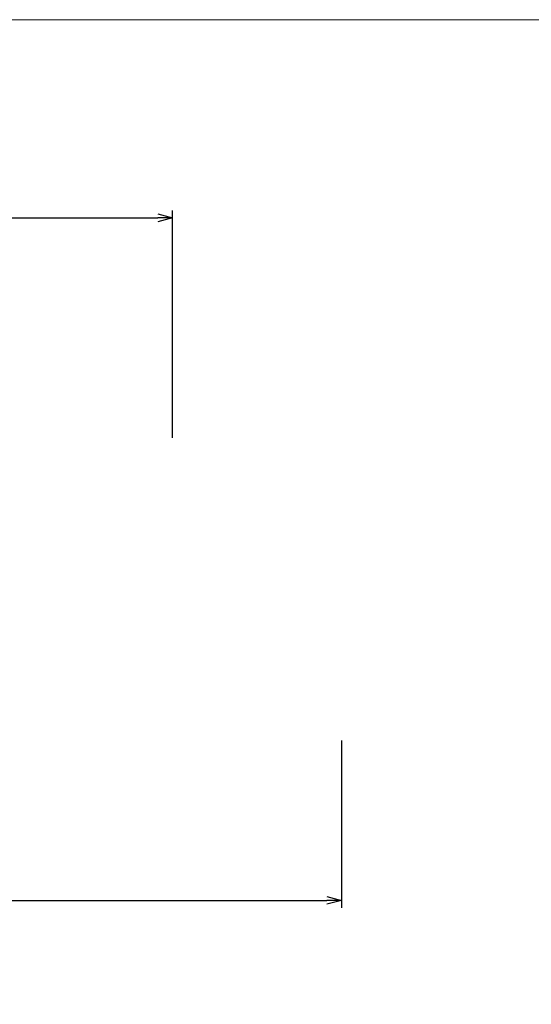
# Model space of a CAD drawing. Extents: x 23 to 884, y 6 to 258.
# Tile 7 of 11: x 189 to 241, y 157 to 258. Entities that reach past the tile are written whole.
import ezdxf

# ---------------------------------------------------------------- set-up
doc = ezdxf.new("R2010")
doc.units = 0
doc.header["$MEASUREMENT"] = 0
doc.linetypes.add('Wisdot7', pattern=[0.2875, 0.125, -0.05, 0.0625, -0.05])
doc.layers.add('B_ANNO_DIM', color=7, linetype='Continuous', lineweight=18)
doc.layers.add('B_ANNO_TEXT', color=7, linetype='Continuous', lineweight=18)
doc.layers.add('B_ANNO_NOPLOT', color=47, linetype='Continuous', lineweight=18, plot=False)
doc.styles.get("Standard").update_dxf_attribs({"font": 'calibri.ttf'})
doc.dimstyles.get("Standard").update_dxf_attribs({"dimtxt": 0.0625, "dimasz": 0.0625, "dimexe": 0.03125, "dimexo": 0.03125, "dimgap": 0.03125, "dimtad": 1, "dimdec": 3, "dimzin": 3, "dimdsep": 46, "dimlunit": 4, "dimtxsty": 'Standard', "dimblk": 'OPEN30', "dimcen": 0.03125, "dimaunit": 1, "dimadec": 0, "dimazin": 3, "dimtfac": 0.75, "dimtdec": 3, "dimtofl": 0, "dimtmove": 0, "dimatfit": 3, "dimldrblk": 'OPEN30', "dimfxl": 1, "dimtfill": 1, "dimfrac": 1, "dimtolj": 1, "dimtzin": 0, "dimarcsym": 0})

# ---------------------------------------------------------------- blocks, each defined once
blk = doc.blocks.new('*U65')
at = {"layer": 'B_ANNO_NOPLOT', "flags": 128}
blk.add_lwpolyline([(15.35, -307.15), (15.35, -55.15), (339.28, -55.15), (339.28, -68.3), (393.35, -68.3), (393.35, -266.65), (331.92, -266.65), (331.92, -307.15)], close=True, dxfattribs=at)
blk = doc.blocks.new('_Open30')
at = {"color": 0, "linetype": 'ByBlock', "lineweight": -2}
for p, q in [((-1, 0.268), (0, 0)), ((0, 0), (-1, -0.268)), ((0, 0), (-1, 0))]:
    blk.add_line(p, q, dxfattribs=at)
blk = doc.blocks.new('*D17')
at = {"layer": 'B_ANNO_DIM', "color": 0, "lineweight": -2, "transparency": 16777216}
for p, q in [((46.72, 183.76), (46.72, 167.01)), ((222, 184.13), (222, 167.01)), ((48.22, 167.76), (220.5, 167.76))]:
    blk.add_line(p, q, dxfattribs=at)
at = {"layer": 'Defpoints', "color": 0, "transparency": 16777216}
for p in [(222, 184.88), (46.72, 184.51), (222, 167.76)]:
    blk.add_point(p, dxfattribs=at)
at = {"layer": 'B_ANNO_DIM', "color": 0, "lineweight": -2, "transparency": 16777216, "xscale": 1.5, "yscale": 1.5, "zscale": 1.5, "rotation": 180}
blk.add_blockref('_Open30', (46.72, 167.76), dxfattribs=at)
at = {"layer": 'B_ANNO_DIM', "color": 0, "lineweight": -2, "transparency": 16777216, "xscale": 1.5, "yscale": 1.5, "zscale": 1.5}
blk.add_blockref('_Open30', (222, 167.76), dxfattribs=at)
at = {"layer": 'B_ANNO_DIM', "color": 0, "transparency": 16777216, "insert": (134.36, 169.27), "char_height": 1.5, "attachment_point": 5, "bg_fill": 3, "box_fill_scale": 1.25, "bg_fill_color": 256, "bg_fill_true_color": 13158600, "bg_fill_transparency": 0}
blk.add_mtext('\\A1;GIRDER LENGTH = "L"', dxfattribs=at)
blk = doc.blocks.new('*D16')
at = {"layer": 'B_ANNO_DIM', "color": 0, "lineweight": -2, "transparency": 16777216}
for p, q in [((93.36, 215.16), (93.36, 238.45)), ((204.69, 215.16), (204.69, 238.45)), ((94.86, 237.7), (203.19, 237.7))]:
    blk.add_line(p, q, dxfattribs=at)
at = {"layer": 'Defpoints', "color": 0, "transparency": 16777216}
for p in [(204.69, 237.7), (93.36, 214.41), (204.69, 214.41)]:
    blk.add_point(p, dxfattribs=at)
at = {"layer": 'B_ANNO_DIM', "color": 0, "lineweight": -2, "transparency": 16777216, "xscale": 1.5, "yscale": 1.5, "zscale": 1.5, "rotation": 180}
blk.add_blockref('_Open30', (93.36, 237.7), dxfattribs=at)
at = {"layer": 'B_ANNO_DIM', "color": 0, "lineweight": -2, "transparency": 16777216, "xscale": 1.5, "yscale": 1.5, "zscale": 1.5}
blk.add_blockref('_Open30', (204.69, 237.7), dxfattribs=at)
blk = doc.blocks.new('*U138')
at = {"layer": 'B_ANNO_NOPLOT', "flags": 128}
blk.add_lwpolyline([(15.35, -307.15), (15.35, -55.15), (339.28, -55.15), (339.28, -68.3), (393.35, -68.3), (393.35, -266.65), (331.92, -266.65), (331.92, -307.15)], close=True, dxfattribs=at)
blk = doc.blocks.new('*U46')
at = {"layer": 'B_ANNO_NOPLOT', "flags": 128}
blk.add_lwpolyline([(22.5055, -324.5589), (22.5055, -72.5589), (346.4331, -72.5589), (346.4331, -85.7037), (400.5055, -85.7037), (400.5055, -284.0592), (339.0762, -284.0592), (339.0762, -324.5589)], close=True, dxfattribs=at)
at = {"layer": 'B_ANNO_TEXT'}
for tag, p in [('BN2', (271.4017, -121.9246)), ('BN3', (271.3917, -124.4304))]:
    blk.add_attdef(tag, p, '', height=1.5, dxfattribs=at)
blk.add_attdef('BN4', (269.9976, -140.0074), '', height=1.5, rotation=90, dxfattribs=at)
blk = doc.blocks.new('INS_G28_BASE')
at = {"layer": 'B_ANNO_TEXT'}
for tag, p in [('SP', (147.202, 238.4199)), ('BN', (178.9481, 158.8115)), ('ML', (212.0096, 158.7097)), ('SN', (83.1221, 134.9383)), ('PF', (93.1929, 134.9796)), ('AH1', (348.4352, 56.8925))]:
    blk.add_attdef(tag, p, '', height=1.5, dxfattribs=at)
blk.add_attdef('ET', (311.0327, 119.6896), '', height=1.5, rotation=90, dxfattribs=at)
at = {"layer": 'B_ANNO_DIM'}
for base, p1, p2, text, picture, middle in [((204.6908, 237.697), (93.3569, 214.4148), (204.6908, 214.4148), ' ', '*D16', (149.0239, 237.697)), ((221.9958, 167.7553), (46.7176, 184.5131), (221.9958, 184.8833), 'GIRDER LENGTH = "L"', '*D17', (134.3567, 169.2726))]:
    dim = blk.add_linear_dim(base=base, p1=p1, p2=p2, text=text, dimstyle='Standard', override={"dimscale": 24}, dxfattribs=at)
    dim.commit()
    dim.dimension.update_dxf_attribs({"geometry": picture, "text_midpoint": middle})

msp = doc.modelspace()

# ---------------------------------------------------------------- block references
at = {"linetype": 'Wisdot7'}
msp.add_blockref('*U65', (7.15, 313.15), dxfattribs=at)

# ---------------------------------------------------------------- next in the draw order: block references
msp.add_blockref('INS_G28_BASE', (0, 0))

# ---------------------------------------------------------------- next in the draw order: block references
msp.add_blockref('*U138', (7.15, 313.15), dxfattribs=at)

# ---------------------------------------------------------------- next in the draw order: block references
msp.add_blockref('*U46', (0, 330.56), dxfattribs=at)

doc.saveas('drawing.dxf')
